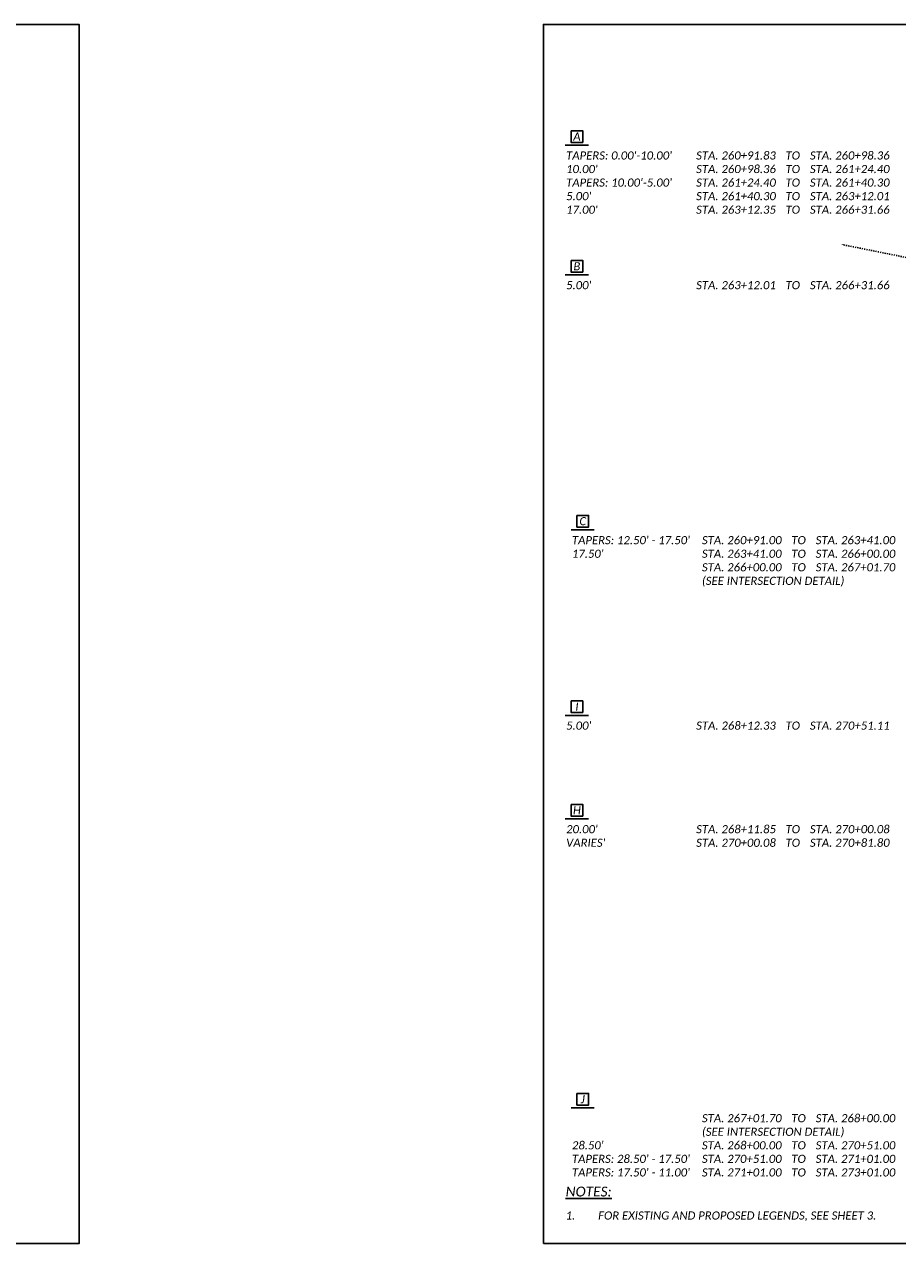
# Model space of a CAD drawing. Header units: feet. Extents: x 2141771 to 2142699, y 644421 to 645078.
# Tile 14 of 27: x 2142117 to 2142192, y 644835 to 644940. Entities that reach past the tile are written whole.
import ezdxf

# ---------------------------------------------------------------- set-up
doc = ezdxf.new("R2010")
doc.units = ezdxf.units.FT
doc.header["$MEASUREMENT"] = 0
doc.linetypes.add('OhDOT_USTN2', pattern=[0.11, 0.069, -0.041])
doc.layers.add('0_VIEW', color=7, linetype='Continuous', plot=False)
for name, color, linetype in [('SH_Text', 7, 'Continuous'), ('TX_P_5', 7, 'Continuous'), ('XS_X_Ground_Line', 3, 'OhDOT_USTN2')]:
    doc.layers.add(name, color=color, linetype=linetype)
doc.styles.add('P_Slanted_Normal', font='calibrii.ttf', dxfattribs={"height": 0.14})
doc.styles.add('P_Slanted_Subtitle', font='calibrii.ttf', dxfattribs={"height": 0.17})

msp = doc.modelspace()

# ---------------------------------------------------------------- linework, layer by layer
at = {"layer": '0_VIEW'}
for points in [[(2141969.28, 644835.12), (2142121.78, 644835.12), (2142121.78, 644940.12), (2141969.28, 644940.12)], [(2142161.78, 644835.12), (2142314.28, 644835.12), (2142314.28, 644940.12), (2142161.78, 644940.12)]]:
    msp.add_lwpolyline(points, close=True, dxfattribs=at)
at = {"layer": 'SH_Text'}
for points in [[(2142164.16, 644930.96), (2142165.16, 644930.96), (2142165.16, 644929.96), (2142164.16, 644929.96)], [(2142164.16, 644919.79), (2142165.16, 644919.79), (2142165.16, 644918.79), (2142164.16, 644918.79)], [(2142164.66, 644897.83), (2142165.66, 644897.83), (2142165.66, 644896.83), (2142164.66, 644896.83)], [(2142164.16, 644881.86), (2142165.16, 644881.86), (2142165.16, 644880.86), (2142164.16, 644880.86)], [(2142164.16, 644872.94), (2142165.16, 644872.94), (2142165.16, 644871.94), (2142164.16, 644871.94)], [(2142164.66, 644848.05), (2142165.66, 644848.05), (2142165.66, 644847.05), (2142164.66, 644847.05)]]:
    msp.add_lwpolyline(points, close=True, dxfattribs=at)
for points in [[(2142163.66, 644929.71), (2142165.66, 644929.71)], [(2142163.66, 644918.54), (2142165.66, 644918.54)], [(2142164.16, 644896.58), (2142166.16, 644896.58)], [(2142163.66, 644880.61), (2142165.66, 644880.61)], [(2142163.66, 644871.69), (2142165.66, 644871.69)], [(2142164.16, 644846.8), (2142166.16, 644846.8)]]:
    msp.add_lwpolyline(points, dxfattribs=at)
at = {"layer": 'XS_X_Ground_Line'}
msp.add_lwpolyline([(2142222.03, 644916.98), (2142210.48, 644916.54), (2142187.53, 644921.15)], dxfattribs=at)

# ---------------------------------------------------------------- texts
at = {"layer": 'SH_Text', "char_height": 0.7, "style": 'P_Slanted_Normal'}
for s, insert, width, attachment_point in [('A', (2142164.66, 644930.46), 1.3369, 5), ("\\pxt16,27,30;TAPERS: 0.00'-10.00'^ISTA. 260+91.83^ITO^ISTA. 260+98.36\\P10.00'^ISTA. 260+98.36^ITO^ISTA. 261+24.40\\PTAPERS: 10.00'-5.00'^ISTA. 261+24.40^ITO^ISTA. 261+40.30\\P5.00' ^ISTA. 261+40.30^ITO^ISTA. 263+12.01\\P17.00'^ISTA. 263+12.35^ITO^ISTA. 266+31.66^I^I", (2142163.73, 644929.18), 46.7074, 1), ('B', (2142164.66, 644919.29), 1.3369, 5), ("\\pxt16,27,30;5.00'^ISTA. 263+12.01^ITO^ISTA. 266+31.66\\P^I", (2142163.73, 644918.01), 46.7074, 1), ('C', (2142165.16, 644897.33), 1.3369, 5), ("\\pxt16,27,30;TAPERS: 12.50' - 17.50'^ISTA. 260+91.00^ITO^ISTA. 263+41.00\\P17.50'^ISTA. 263+41.00^ITO^ISTA. 266+00.00\\P^ISTA. 266+00.00^ITO^ISTA. 267+01.70\\P^I(SEE INTERSECTION DETAIL)", (2142164.23, 644896.05), 46.7074, 1), ('I', (2142164.66, 644881.36), 1.3369, 5), ("\\pxt16,27,30;5.00'^ISTA. 268+12.33^ITO^ISTA. 270+51.11\\P^I", (2142163.73, 644880.08), 46.7074, 1), ('H', (2142164.66, 644872.44), 1.3369, 5), ("\\pxt16,27,30;20.00'^ISTA. 268+11.85^ITO^ISTA. 270+00.08\\PVARIES'^ISTA. 270+00.08^ITO^ISTA. 270+81.80", (2142163.73, 644871.16), 46.7074, 1), ('J', (2142165.16, 644847.55), 1.3369, 5), ("\\pxt16,27,30;^ISTA. 267+01.70^ITO^ISTA. 268+00.00\\P^I(SEE INTERSECTION DETAIL)\\P28.50'^ISTA. 268+00.00^ITO^ISTA. 270+51.00\\PTAPERS: 28.50' - 17.50'^ISTA. 270+51.00^ITO^ISTA. 271+01.00\\PTAPERS: 17.50' - 11.00'^ISTA. 271+01.00^ITO^ISTA. 273+01.00", (2142164.23, 644846.27), 46.7074, 1)]:
    msp.add_mtext(s, dxfattribs=dict(at, insert=insert, width=width, attachment_point=attachment_point))
at = {"layer": 'TX_P_5', "attachment_point": 1}
for s, insert, char_height, width, style in [('{\\L\\C3;NOTES:}', (2142163.69, 644840.03), 0.85, 73.3498, 'P_Slanted_Subtitle'), ('1.^IFOR EXISTING AND PROPOSED LEGENDS, SEE SHEET 3.', (2142163.69, 644837.89), 0.7, 46.0616, 'P_Slanted_Normal')]:
    msp.add_mtext(s, dxfattribs=dict(at, insert=insert, char_height=char_height, width=width, style=style))

doc.saveas('drawing.dxf')
